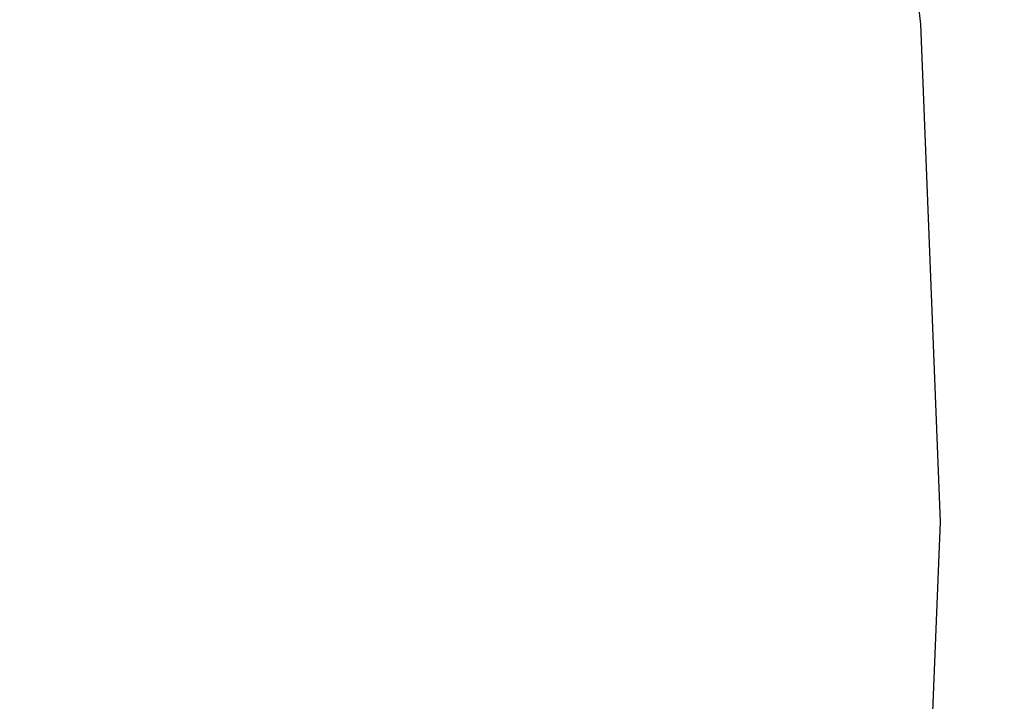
# Paper-space layout '_Trimétrica' of a CAD drawing. Header units: millimetres. Extents: x -779 to 439, y -976 to 228.
# Tile 96 of 186: x -338 to -330, y -592 to -587. Entities that reach past the tile are written whole.
import ezdxf

# ---------------------------------------------------------------- set-up
doc = ezdxf.new("R2010")
doc.units = ezdxf.units.MM

psp = doc.layouts.new('_Trimétrica')

# ---------------------------------------------------------------- linework, layer by layer
at = {"color": 7, "linetype": 'Continuous', "lineweight": 25, "flags": 128}
for points in [[(-330.8538, -590.7593), (-331.0095, -586.7801), (-331.4757, -582.7396), (-332.2497, -578.6615), (-333.3269, -574.5697), (-334.7009, -570.4884), (-336.3638, -566.4413), (-338.3058, -562.4524), (-340.5154, -558.5449), (-342.9798, -554.7418)], [(-336.3638, -612.0824), (-334.7009, -608.9392), (-333.3269, -605.6047), (-332.2497, -602.0985), (-331.4757, -598.4411), (-331.0095, -594.654), (-330.8538, -590.7593)]]:
    psp.add_lwpolyline(points, dxfattribs=at)
at = {"color": 7, "linetype": 'Continuous', "lineweight": 25}
psp.add_arc((-359.2698, -581.4062), 39.1661, 315.62191, 1.64384, dxfattribs=at)
psp.add_open_spline([(-533.9483, -586.9124), (-533.2427, -588.2919), (-531.2097, -592.2662), (-527.6625, -598.7772), (-523.2347, -606.4098), (-518.5721, -613.9459), (-513.6849, -621.3773), (-508.578, -628.6946), (-503.2579, -635.8891), (-497.7314, -642.9519), (-492.0051, -649.8744), (-486.0861, -656.6481), (-479.9817, -663.2648), (-473.6994, -669.7164), (-467.2469, -675.9948), (-460.632, -682.0926), (-453.8628, -688.002), (-446.9476, -693.7159), (-439.8949, -699.2273), (-432.7131, -704.5292), (-425.411, -709.6151), (-417.9976, -714.4787), (-410.4818, -719.1138), (-402.8727, -723.5147), (-395.1797, -727.6758), (-387.4121, -731.5918), (-379.5795, -735.2577), (-371.6913, -738.6689), (-363.7573, -741.8207), (-355.7873, -744.7093), (-347.791, -747.3307), (-339.7784, -749.6814), (-331.7594, -751.7584), (-323.744, -753.5587), (-315.7423, -755.08), (-307.7642, -756.32), (-299.8199, -757.2771), (-291.9194, -757.9499), (-284.0729, -758.3373), (-276.2902, -758.4387), (-268.5813, -758.254), (-260.9563, -757.7834), (-253.4248, -757.0275), (-245.9967, -755.9873), (-238.6813, -754.6643), (-231.4882, -753.0604), (-224.4266, -751.1778), (-217.5053, -749.0193), (-210.7333, -746.5878), (-204.1187, -743.887), (-197.6704, -740.9199), (-191.3942, -737.6933), (-185.3057, -734.2015), (-179.8354, -730.7708), (-176.487, -728.3909), (-175.0306, -727.3558)], degree=3, knots=[0, 0, 0, 0, 0.010188, 0.029353, 0.048517, 0.06768, 0.086844, 0.106007, 0.12517, 0.144333, 0.163495, 0.182657, 0.20182, 0.220983, 0.240145, 0.259309, 0.278473, 0.297637, 0.316802, 0.335968, 0.355135, 0.374303, 0.393471, 0.412641, 0.431812, 0.450983, 0.470155, 0.489328, 0.5085, 0.527673, 0.546844, 0.566015, 0.585183, 0.604349, 0.623511, 0.642669, 0.661821, 0.680967, 0.700104, 0.719233, 0.738351, 0.757457, 0.77655, 0.795629, 0.814692, 0.833738, 0.852766, 0.871776, 0.890767, 0.909739, 0.928692, 0.947627, 0.966546, 0.985448, 1, 1, 1, 1], dxfattribs=at)

doc.saveas('drawing.dxf')
